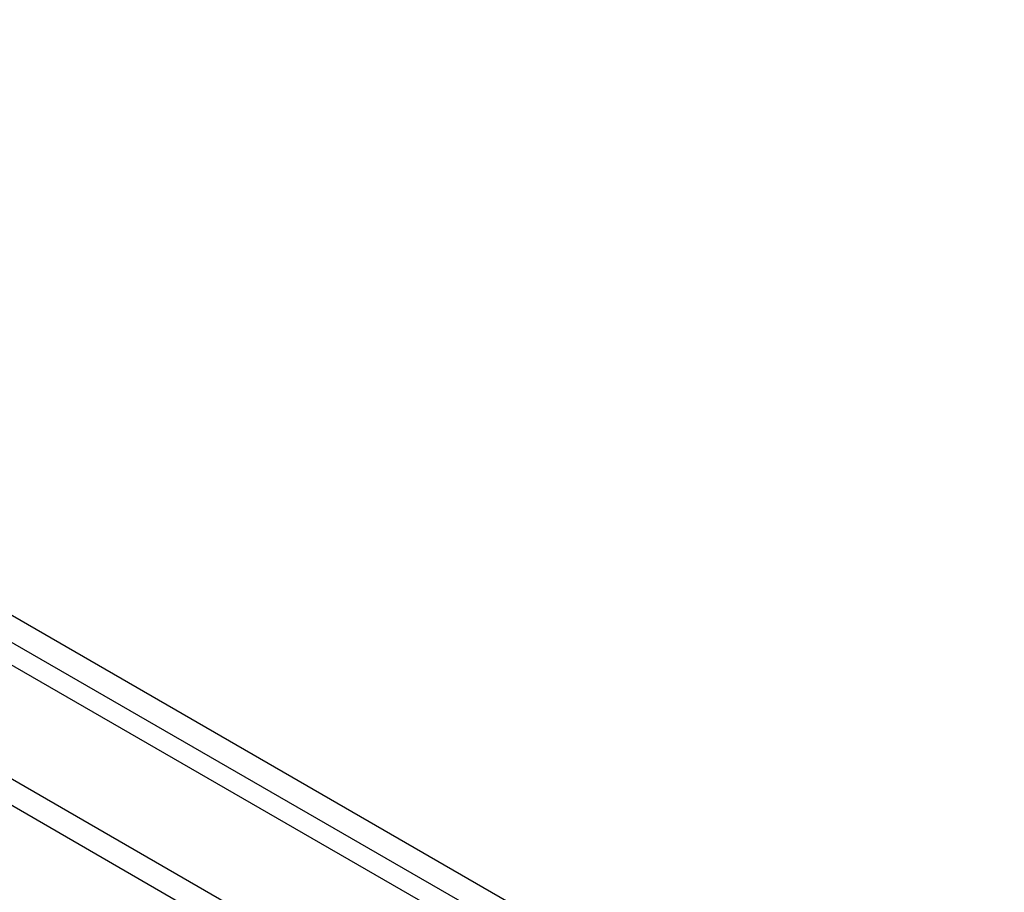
# Model space of a CAD drawing. Header units: inches. Extents: x 23 to 567, y 61 to 264.
# Tile 243 of 256: x 499.43 to 505.33, y 246.67 to 251.91. Entities that reach past the tile are written whole.
import ezdxf

# ---------------------------------------------------------------- set-up
doc = ezdxf.new("R2010")
doc.units = ezdxf.units.IN
doc.header["$MEASUREMENT"] = 0
doc.layers.add('Visible Edges(ANSI)', color=7, linetype='Continuous', lineweight=25)
doc.layers.add('Visible Tangent Edges(ANSI)', color=7, linetype='Continuous', lineweight=25)

msp = doc.modelspace()

# ---------------------------------------------------------------- linework, layer by layer
at = {"layer": 'Visible Edges(ANSI)'}
msp.add_line((482.3932, 257.8414), (520.2976, 235.9572), dxfattribs=at)
at = {"layer": 'Visible Tangent Edges(ANSI)'}
for p, q in [((520.5685, 236.0988), (482.5247, 258.0634)), ((482.4547, 257.9421), (520.4985, 235.9776)), ((481.8027, 257.5005), (519.7072, 235.6164)), ((519.6372, 235.4951), (481.7327, 257.3793))]:
    msp.add_line(p, q, dxfattribs=at)

doc.saveas('drawing.dxf')
